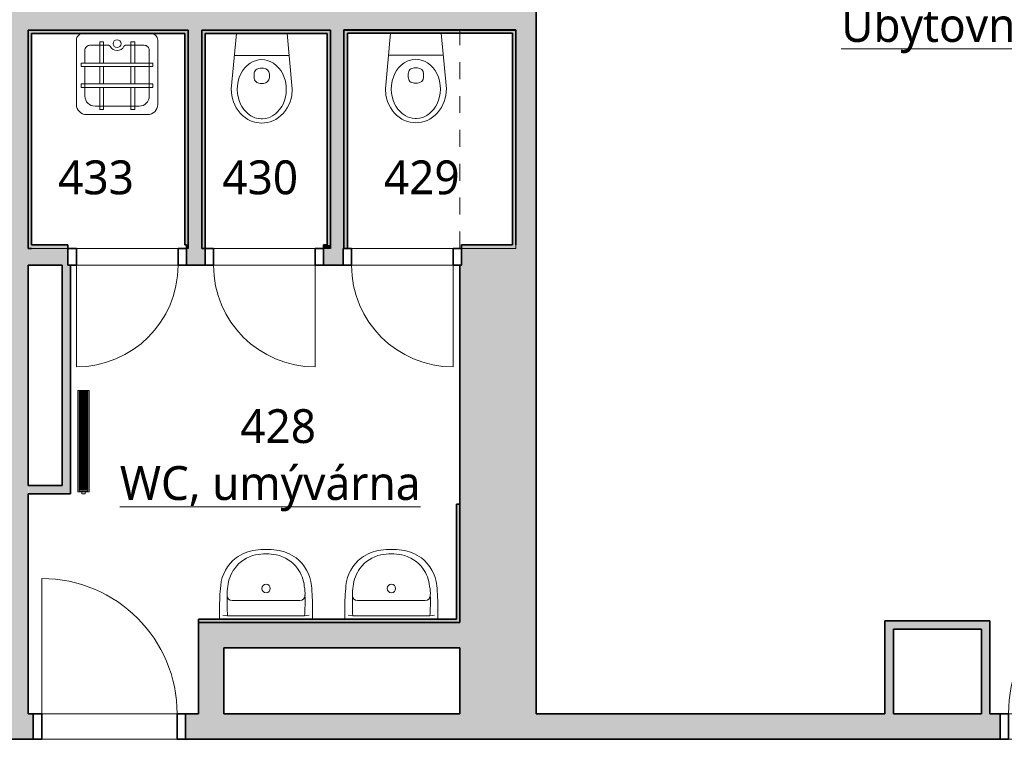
# Model space of a CAD drawing. Header units: metres. Extents: x -0.2 to 46.9, y -0.7 to 14.9.
# Tile 13 of 18: x 26.2 to 32, y 7.7 to 11.9. Entities that reach past the tile are written whole.
import ezdxf

# ---------------------------------------------------------------- set-up
doc = ezdxf.new("R2010")
doc.units = ezdxf.units.M
doc.linetypes.add('AV - Cerch_ 1 tecka 4mm', pattern=[0.006, 0.004, -0.001, 0, -0.001])
doc.layers.add('AV-MISTNOSTI', color=5, linetype='Continuous', lineweight=5, true_color=0x0000ff)
for name, color, linetype, lineweight in [('AV-SRAFY', 7, 'Continuous', 35), ('AV-STAVBA', 7, 'Continuous', 18), ('AV-VYBAVENI', 7, 'Continuous', 18)]:
    doc.layers.add(name, color=color, linetype=linetype, lineweight=lineweight)
doc.styles.add('Trebuchet MS_B', font='trebuc.ttf', dxfattribs={"height": 0.2})

# ---------------------------------------------------------------- blocks, each defined once
blk = doc.blocks.new('DO_1-L_Ocel_ - 600x1970_100-934388-4NP')
at = {"layer": 'AV-STAVBA', "color": 254, "true_color": 0xcccccc}
for p, q in [((0.3, 0.65), (0.3, 0.05)), ((-0.3, 0.05), (0.3, 0.05)), ((-0.3, -0.05), (0.3, -0.05))]:
    blk.add_line(p, q, dxfattribs=at)
at = {"layer": 'AV-STAVBA', "color": 254, "linetype": 'AV - Cerch_ 1 tecka 4mm', "true_color": 0xcccccc}
for p, q in [((-0.35, 0.05), (0.35, 0.05)), ((-0.3, 0.05), (0.3, 0.05)), ((-0.35, -0.05), (0.35, -0.05)), ((-0.3, -0.05), (0.3, -0.05))]:
    blk.add_line(p, q, dxfattribs=at)
at = {"layer": 'AV-STAVBA', "color": 254, "lineweight": 35, "true_color": 0xcccccc}
for p, q in [((-0.3, 0.05), (-0.35, 0.05)), ((-0.35, 0.05), (-0.35, -0.05)), ((-0.3, -0.05), (-0.3, 0.05)), ((0.35, 0.05), (0.3, 0.05)), ((0.3, 0.05), (0.3, -0.05)), ((0.35, -0.05), (0.35, 0.05)), ((-0.35, -0.05), (-0.3, -0.05)), ((0.3, -0.05), (0.35, -0.05))]:
    blk.add_line(p, q, dxfattribs=at)
at = {"layer": 'AV-STAVBA', "color": 254, "true_color": 0xcccccc}
blk.add_arc((0.3, 0.05), 0.6, 90, 180, dxfattribs=at)
blk = doc.blocks.new('DO_1-P_Ocel_ - 600x1970_100-934197-4NP')
at = {"layer": 'AV-STAVBA', "color": 254, "true_color": 0xcccccc}
for p, q in [((-0.3, 0.65), (-0.3, 0.05)), ((-0.3, 0.05), (0.3, 0.05)), ((-0.3, -0.05), (0.3, -0.05))]:
    blk.add_line(p, q, dxfattribs=at)
at = {"layer": 'AV-STAVBA', "color": 254, "linetype": 'AV - Cerch_ 1 tecka 4mm', "true_color": 0xcccccc}
for p, q in [((-0.35, 0.05), (0.35, 0.05)), ((-0.3, 0.05), (0.3, 0.05)), ((-0.35, -0.05), (0.35, -0.05)), ((-0.3, -0.05), (0.3, -0.05))]:
    blk.add_line(p, q, dxfattribs=at)
at = {"layer": 'AV-STAVBA', "color": 254, "lineweight": 35, "true_color": 0xcccccc}
for p, q in [((-0.3, 0.05), (-0.35, 0.05)), ((-0.35, 0.05), (-0.35, -0.05)), ((-0.3, -0.05), (-0.3, 0.05)), ((0.35, 0.05), (0.3, 0.05)), ((0.3, 0.05), (0.3, -0.05)), ((0.35, -0.05), (0.35, 0.05)), ((-0.35, -0.05), (-0.3, -0.05)), ((0.3, -0.05), (0.35, -0.05))]:
    blk.add_line(p, q, dxfattribs=at)
at = {"layer": 'AV-STAVBA', "color": 254, "true_color": 0xcccccc}
blk.add_arc((-0.3, 0.05), 0.6, 0, 90, dxfattribs=at)
blk = doc.blocks.new('DO_1-P_Ocel_ - 800x1970_150-917843-4NP')
at = {"layer": 'AV-STAVBA', "color": 254, "true_color": 0xcccccc}
for p, q in [((-0.4, 0.875), (-0.4, 0.075)), ((-0.4, 0.075), (0.4, 0.075)), ((-0.4, -0.075), (0.4, -0.075))]:
    blk.add_line(p, q, dxfattribs=at)
at = {"layer": 'AV-STAVBA', "color": 254, "linetype": 'AV - Cerch_ 1 tecka 4mm', "true_color": 0xcccccc}
for p, q in [((-0.45, 0.075), (0.45, 0.075)), ((-0.4, 0.075), (0.4, 0.075)), ((-0.45, -0.075), (0.45, -0.075)), ((-0.4, -0.075), (0.4, -0.075))]:
    blk.add_line(p, q, dxfattribs=at)
at = {"layer": 'AV-STAVBA', "color": 254, "lineweight": 35, "true_color": 0xcccccc}
for p, q in [((-0.4, 0.075), (-0.45, 0.075)), ((-0.45, 0.075), (-0.45, -0.075)), ((-0.4, -0.075), (-0.4, 0.075)), ((0.45, 0.075), (0.4, 0.075)), ((0.4, 0.075), (0.4, -0.075)), ((0.45, -0.075), (0.45, 0.075)), ((-0.45, -0.075), (-0.4, -0.075)), ((0.4, -0.075), (0.45, -0.075))]:
    blk.add_line(p, q, dxfattribs=at)
at = {"layer": 'AV-STAVBA', "color": 254, "true_color": 0xcccccc}
blk.add_arc((-0.4, 0.075), 0.8, 0, 90, dxfattribs=at)
blk = doc.blocks.new('GM_Nika_obdélníková - 1290x3100-1426547-4NP')
at = {"layer": 'AV-STAVBA', "color": 254, "linetype": 'AV - Cerch_ 1 tecka 4mm', "true_color": 0xcccccc}
blk.add_line((-0.645, 0.225), (0.645, 0.225), dxfattribs=at)
blk = doc.blocks.new('DO_1-L_Ocel_ - 800x1970_150-925843-4NP')
at = {"layer": 'AV-STAVBA', "color": 254, "true_color": 0xcccccc}
for p, q in [((0.4, 0.875), (0.4, 0.075)), ((-0.4, 0.075), (0.4, 0.075)), ((-0.4, -0.075), (0.4, -0.075))]:
    blk.add_line(p, q, dxfattribs=at)
at = {"layer": 'AV-STAVBA', "color": 254, "linetype": 'AV - Cerch_ 1 tecka 4mm', "true_color": 0xcccccc}
for p, q in [((-0.45, 0.075), (0.45, 0.075)), ((-0.4, 0.075), (0.4, 0.075)), ((-0.45, -0.075), (0.45, -0.075)), ((-0.4, -0.075), (0.4, -0.075))]:
    blk.add_line(p, q, dxfattribs=at)
at = {"layer": 'AV-STAVBA', "color": 254, "lineweight": 35, "true_color": 0xcccccc}
for p, q in [((-0.4, 0.075), (-0.45, 0.075)), ((-0.45, 0.075), (-0.45, -0.075)), ((-0.4, -0.075), (-0.4, 0.075)), ((0.45, 0.075), (0.4, 0.075)), ((0.4, 0.075), (0.4, -0.075)), ((0.45, -0.075), (0.45, 0.075)), ((-0.45, -0.075), (-0.4, -0.075)), ((0.4, -0.075), (0.45, -0.075))]:
    blk.add_line(p, q, dxfattribs=at)
at = {"layer": 'AV-STAVBA', "color": 254, "true_color": 0xcccccc}
blk.add_arc((0.4, 0.075), 0.8, 90, 180, dxfattribs=at)
blk = doc.blocks.new('Koncepční umyvadlo - 550x400-1470811-4NP')
at = {"layer": 'AV-VYBAVENI', "color": 254, "true_color": 0xccccff}
for p, q in [((-0.075, 0.12), (0.125, 0.12)), ((0.125, 0.12), (0.325, 0.12)), ((-0.15, 0.0696), (-0.15, 0.01)), ((0.4, 0.01), (0.4, 0.0696)), ((-0.13, 0.0342), (-0.1027, 0.03)), ((-0.1027, 0.03), (0.3527, 0.03)), ((0.3527, 0.03), (0.38, 0.0342))]:
    blk.add_line(p, q, dxfattribs=at)
blk.add_circle((0.125, 0.191), 0.025, dxfattribs=at)
for centre, radius, start, end in [((0.087, 0.1893), 0.2291, 95.97223, 127.42411), ((0.125, 0.0213), 0.4007, 81.12195, 98.87805), ((0.163, 0.1893), 0.2291, 52.57589, 84.02777), ((0.0863, 0.1873), 0.2303, 126.98722, 174.63967), ((0.1108, 0.183), 0.2128, 102.9464, 143.51515), ((0.125, -0.0054), 0.4007, 81.12195, 98.87805), ((0.1392, 0.183), 0.2128, 36.48485, 77.0536), ((0.1637, 0.1873), 0.2303, 5.36033, 53.01278), ((0.1142, 0.1817), 0.2163, 143.76118, 174.20939), ((0.1358, 0.1817), 0.2163, 5.79061, 36.23882), ((1.3731, 0.0627), 1.5231, 174.49277, 179.73823), ((0.092, 0.1621), 0.1973, 167.88867, 183.52869), ((0.158, 0.1621), 0.1973, 356.47131, 12.11133), ((-1.1231, 0.0627), 1.5231, 0.26177, 5.50723), ((1.2179, 0.1148), 1.3234, 178.47706, 183.67527), ((-0.075, 0.15), 0.03, 180, 270), ((0.325, 0.15), 0.03, 270, 360), ((-0.9659, 0.1148), 1.3213, 356.32077, 1.52691)]:
    blk.add_arc(centre, radius, start, end, dxfattribs=at)
blk = doc.blocks.new('Koncepční Výlevka - 480x480-1479807-4NP')
at = {"layer": 'AV-VYBAVENI', "color": 254, "true_color": 0xccccff}
for p, q in [((-0.055, 0.49), (0.3052, 0.49)), ((-0.115, 0.05), (-0.115, 0.4302)), ((-0.005, 0.44), (0.2552, 0.44)), ((0.0209, 0.4593), (0.0436, 0.4593)), ((0.0209, 0.33), (0.0209, 0.4593)), ((0.0436, 0.4593), (0.0436, 0.33)), ((0.2043, 0.4593), (0.2271, 0.4593)), ((0.2043, 0.33), (0.2043, 0.4593)), ((0.2271, 0.4593), (0.2271, 0.33)), ((0.365, 0.43), (0.365, 0.0502)), ((-0.065, 0.11), (-0.065, 0.3801)), ((0.315, 0.3801), (0.315, 0.2064)), ((-0.0872, 0.33), (0.3365, 0.33)), ((-0.0872, 0.3087), (-0.0872, 0.33)), ((0.3365, 0.3087), (-0.0872, 0.3087)), ((0.0209, 0.2064), (0.0209, 0.3087)), ((0.0436, 0.3087), (0.0436, 0.2064)), ((0.2043, 0.2064), (0.2043, 0.3087)), ((0.2271, 0.3087), (0.2271, 0.2064)), ((0.3365, 0.33), (0.3365, 0.3087)), ((-0.0872, 0.2064), (0.3365, 0.2064)), ((-0.0872, 0.1851), (-0.0872, 0.2064)), ((0.3365, 0.1851), (-0.0872, 0.1851)), ((0.0209, 0.0601), (0.0209, 0.1851)), ((0.0436, 0.1851), (0.0436, 0.0601)), ((0.2043, 0.0601), (0.2043, 0.1851)), ((0.2271, 0.1851), (0.2271, 0.0601)), ((0.315, 0.1851), (0.315, 0.1101)), ((0.3365, 0.2064), (0.3365, 0.1851)), ((-0.035, 0.08), (0.0752, 0.08)), ((0.0436, 0.0601), (0.0209, 0.0601)), ((0.0752, 0.08), (0.0846, 0.0864)), ((0.1654, 0.0864), (0.1748, 0.08)), ((0.1748, 0.08), (0.285, 0.08)), ((0.2271, 0.0601), (0.2043, 0.0601))]:
    blk.add_line(p, q, dxfattribs=at)
blk.add_circle((0.125, 0.0707), 0.0234, dxfattribs=at)
for centre, radius, start, end in [((-0.055, 0.43), 0.06, 90, 179.80888), ((0.305, 0.43), 0.06, 0, 89.814), ((-0.005, 0.38), 0.06, 90, 179.87038), ((0.255, 0.38), 0.06, 0.09691, 89.81457), ((-0.035, 0.11), 0.03, 180, 270.07847), ((0.125, 0.0659), 0.0453, 26.82606, 153.17386), ((0.285, 0.11), 0.03, 270.00002, 0.14738), ((-0.075, 0.05), 0.04, 180, 270), ((0.325, 0.05), 0.04, 270, 0.23407)]:
    blk.add_arc(centre, radius, start, end, dxfattribs=at)
blk = doc.blocks.new('Koncepční WC - WC NADRZ-1470814-4NP')
at = {"layer": 'AV-VYBAVENI', "color": 254, "lineweight": 13, "true_color": 0xcccccc}
for p, q in [((0.0541, 0.526), (0.0377, 0.5177)), ((0.0708, 0.5323), (0.0541, 0.526)), ((0.0876, 0.5367), (0.0708, 0.5323)), ((0.1042, 0.5392), (0.0876, 0.5367)), ((0.1203, 0.54), (0.1042, 0.5392)), ((0.1365, 0.5392), (0.1203, 0.54)), ((0.1531, 0.5367), (0.1365, 0.5392)), ((0.1699, 0.5323), (0.1531, 0.5367)), ((0.1866, 0.526), (0.1699, 0.5323)), ((0.203, 0.5177), (0.1866, 0.526)), ((-0.0194, 0.4661), (-0.0303, 0.4494)), ((-0.007, 0.4814), (-0.0194, 0.4661)), ((0.0069, 0.4953), (-0.007, 0.4814)), ((0.0218, 0.5074), (0.0069, 0.4953)), ((0.0314, 0.4782), (0.0148, 0.4601)), ((0.0377, 0.5177), (0.0218, 0.5074)), ((0.0398, 0.4856), (0.0314, 0.4782)), ((0.0564, 0.4971), (0.0398, 0.4856)), ((0.0707, 0.5044), (0.0564, 0.4971)), ((0.0799, 0.5081), (0.0707, 0.5044)), ((0.0987, 0.513), (0.0799, 0.5081)), ((0.117, 0.515), (0.0987, 0.513)), ((0.1203, 0.515), (0.117, 0.515)), ((0.1237, 0.515), (0.1203, 0.515)), ((0.142, 0.513), (0.1237, 0.515)), ((0.1607, 0.5081), (0.142, 0.513)), ((0.1699, 0.5044), (0.1607, 0.5081)), ((0.1842, 0.4971), (0.1699, 0.5044)), ((0.2008, 0.4856), (0.1842, 0.4971)), ((0.2093, 0.4782), (0.2008, 0.4856)), ((0.2188, 0.5074), (0.203, 0.5177)), ((0.2258, 0.4601), (0.2093, 0.4782)), ((0.2338, 0.4953), (0.2188, 0.5074)), ((0.2476, 0.4814), (0.2338, 0.4953)), ((0.2601, 0.4661), (0.2476, 0.4814)), ((0.271, 0.4494), (0.2601, 0.4661)), ((-0.047, 0.4136), (-0.0527, 0.395)), ((-0.0396, 0.4319), (-0.047, 0.4136)), ((-0.0303, 0.4494), (-0.0396, 0.4319)), ((-0.0051, 0.4278), (-0.0139, 0.4061)), ((0.0018, 0.4409), (-0.0051, 0.4278)), ((0.0148, 0.4601), (0.0018, 0.4409)), ((0.2388, 0.4409), (0.2258, 0.4601)), ((0.2458, 0.4278), (0.2388, 0.4409)), ((0.2546, 0.4061), (0.2458, 0.4278)), ((0.2802, 0.4319), (0.271, 0.4494)), ((0.2877, 0.4136), (0.2802, 0.4319)), ((0.2934, 0.395), (0.2877, 0.4136)), ((-0.0567, 0.3764), (-0.0597, 0.34)), ((-0.0527, 0.395), (-0.0567, 0.3764)), ((-0.0233, 0.3644), (-0.0247, 0.342)), ((-0.0197, 0.3855), (-0.0233, 0.3644)), ((-0.0139, 0.4061), (-0.0197, 0.3855)), ((0.2603, 0.3855), (0.2546, 0.4061)), ((0.2639, 0.3644), (0.2603, 0.3855)), ((0.2653, 0.342), (0.2639, 0.3644)), ((0.2973, 0.3764), (0.2934, 0.395)), ((0.3003, 0.34), (0.2973, 0.3764)), ((-0.0597, 0.34), (-0.0288, 0.01)), ((-0.0247, 0.342), (-0.0237, 0.3197)), ((-0.0237, 0.3197), (-0.019, 0.2916)), ((-0.019, 0.2916), (-0.0125, 0.2698)), ((0.1103, 0.3054), (0.1203, 0.3054)), ((0.1203, 0.3054), (0.1303, 0.3054)), ((0.2532, 0.2698), (0.2597, 0.2916)), ((0.2597, 0.2916), (0.2644, 0.3197)), ((0.2644, 0.3197), (0.2653, 0.342)), ((0.2695, 0.01), (0.3003, 0.34)), ((-0.0125, 0.2698), (-0.0032, 0.2484)), ((-0.0032, 0.2484), (0.0063, 0.2319)), ((0.0753, 0.2508), (0.0753, 0.2704)), ((0.1653, 0.2508), (0.1653, 0.2704)), ((0.2344, 0.2319), (0.2439, 0.2484)), ((0.2439, 0.2484), (0.2532, 0.2698)), ((0.0063, 0.2319), (0.0188, 0.2151)), ((0.0188, 0.2151), (0.0344, 0.199)), ((0.0344, 0.199), (0.0515, 0.1859)), ((0.0515, 0.1859), (0.0699, 0.1759)), ((0.0699, 0.1759), (0.0885, 0.1693)), ((0.1203, 0.2158), (0.1103, 0.2158)), ((0.1303, 0.2158), (0.1203, 0.2158)), ((0.1521, 0.1693), (0.1708, 0.1759)), ((0.1708, 0.1759), (0.1891, 0.1859)), ((0.1891, 0.1859), (0.2063, 0.199)), ((0.2063, 0.199), (0.2219, 0.2151)), ((0.2219, 0.2151), (0.2344, 0.2319)), ((-0.0409, 0.1398), (0.1203, 0.1398)), ((0.0885, 0.1693), (0.102, 0.1664)), ((0.102, 0.1664), (0.1203, 0.165)), ((0.1203, 0.165), (0.1387, 0.1664)), ((0.1203, 0.1398), (0.2816, 0.1398)), ((0.1387, 0.1664), (0.1521, 0.1693))]:
    blk.add_line(p, q, dxfattribs=at)
for centre, start, end in [((0.1103, 0.2704), 90, 180), ((0.1303, 0.2704), 360, 90), ((0.1103, 0.2508), 180, 270), ((0.1303, 0.2508), 270, 0)]:
    blk.add_arc(centre, 0.035, start, end, dxfattribs=at)
blk = doc.blocks.new('D0089 - 1514 - OÚPSŘ_Benešova_rvt-1-4NP')
at = {"layer": 'AV-SRAFY', "lineweight": 5, "true_color": 0xcccccc}
for points in [[(26.1448, 7.8282), (26.2448, 7.8282), (26.2448, 13.9982), (26.1448, 13.9982), (26.1448, 8.2682)], [(28.7948, 7.8282), (29.2448, 7.8282), (29.2448, 13.1682), (28.7948, 13.1682), (28.7948, 11.8682), (29.1248, 11.8682), (29.1248, 10.5782), (28.8048, 10.5782), (28.8048, 10.4782), (28.7948, 10.4782), (28.7948, 8.2182)]]:
    blk.add_hatch(color=254, dxfattribs=at).paths.add_polyline_path(points)
at = {"layer": 'AV-SRAFY', "lineweight": 18, "true_color": 0xcccccc}
for points in [[(28.0298, 11.8682), (28.7948, 11.8682), (28.7948, 11.9882), (26.2448, 11.9882), (26.2448, 11.8682), (27.7462, 11.8682)], [(26.2448, 11.8482), (27.1698, 11.8482), (27.1698, 11.8682), (26.2448, 11.8682)], [(27.1898, 10.5982), (27.1898, 11.8682), (27.1698, 11.8682), (27.1698, 10.5982), (27.1798, 10.5982)], [(27.1898, 10.5782), (27.2698, 10.5782), (27.2698, 11.8682), (27.1898, 11.8682), (27.1898, 11.0959)], [(27.2698, 11.8482), (28.0098, 11.8482), (28.0098, 11.8682), (27.2698, 11.8682)], [(28.0098, 10.5982), (28.0298, 10.5982), (28.0298, 11.8682), (28.0098, 11.8682), (28.0098, 11.0959)], [(28.1048, 10.5782), (28.1098, 10.5782), (28.1098, 11.8682), (28.0298, 11.8682), (28.0298, 10.5782)], [(28.1298, 11.8501), (29.1048, 11.8501), (29.1048, 11.8701), (28.1098, 11.8701), (28.1098, 11.8501)], [(29.1048, 10.5982), (29.1248, 10.5982), (29.1248, 11.8701), (29.1048, 11.8701), (29.1048, 11.0959)], [(26.2648, 10.5782), (26.2648, 11.8482), (26.2448, 11.8482), (26.2448, 10.5782)], [(27.2698, 10.5782), (27.2898, 10.5782), (27.2898, 11.8482), (27.2698, 11.8482), (27.2698, 11.0959)], [(28.1098, 10.5782), (28.1298, 10.5782), (28.1298, 11.8501), (28.1098, 11.8501), (28.1098, 11.0959)], [(27.9898, 10.5782), (28.0298, 10.5782), (28.0298, 10.5982), (27.9898, 10.5982)], [(29.1248, 10.5782), (29.1248, 10.5982), (28.8048, 10.5982), (28.8048, 10.5782)], [(26.4948, 9.1782), (26.4948, 10.4782), (26.4448, 10.4782), (26.4448, 9.1782)], [(26.4948, 9.1282), (26.4948, 9.1782), (26.2448, 9.1782), (26.2449, 9.1282)], [(28.7748, 8.3882), (28.7948, 8.3882), (28.7948, 9.0682), (28.7748, 9.0682)], [(28.7948, 8.3682), (28.7948, 8.3882), (27.2498, 8.3882), (27.2498, 8.3682), (27.7462, 8.3682)], [(31.3048, 8.3282), (31.8748, 8.3282), (31.8748, 8.3782), (31.3048, 8.3782)], [(31.9248, 7.8282), (31.9248, 8.3782), (31.8748, 8.3782), (31.8748, 7.8282)], [(27.3998, 7.8282), (27.3998, 8.3682), (27.2498, 8.3682), (27.2498, 7.8282)], [(27.3998, 8.2182), (28.7948, 8.2182), (28.7948, 8.3682), (27.3998, 8.3682)], [(31.3048, 7.8282), (31.3548, 7.8282), (31.3548, 8.3282), (31.3048, 8.3282)]]:
    blk.add_hatch(color=254, dxfattribs=at).paths.add_polyline_path(points)
h = blk.add_hatch(color=254, dxfattribs=at)
h.paths.add_polyline_path([(26.2648, 10.5782), (26.4798, 10.5782), (26.4798, 10.5982), (26.2648, 10.5982)])
h.paths.add_polyline_path([(27.1898, 10.5782), (27.1898, 10.5982), (27.1798, 10.5982), (27.1798, 10.5782)])
h = blk.add_hatch(color=254, dxfattribs=at)
h.paths.add_polyline_path([(26.4798, 10.4782), (26.4798, 10.5782), (26.2448, 10.5782), (26.2448, 10.4782), (26.4448, 10.4782)])
h.paths.add_polyline_path([(27.9898, 10.4782), (28.1048, 10.4782), (28.1048, 10.5782), (27.9898, 10.5782)])
h.paths.add_polyline_path([(27.2898, 10.4782), (27.2898, 10.5782), (27.1798, 10.5782), (27.1798, 10.4782)])
h = blk.add_hatch(color=254, dxfattribs=at)
h.paths.add_polyline_path([(34.4848, 7.6782), (34.6874, 7.6782), (34.6874, 7.8282), (32.8848, 7.8282), (32.8848, 7.6782), (34.1848, 7.6782)])
h.paths.add_polyline_path([(35.5874, 7.6782), (39.1848, 7.6782), (39.1848, 7.8282), (35.5874, 7.8282)])
h.paths.add_polyline_path([(31.9848, 7.6782), (31.9848, 7.8282), (27.1748, 7.8282), (27.1748, 7.6782), (31.7498, 7.6782)])
h.paths.add_polyline_path([(19.7098, 7.6782), (23.4048, 7.6782), (23.4048, 7.8282), (19.7098, 7.8282)])
h.paths.add_polyline_path([(18.1598, 7.6782), (18.1598, 7.8282), (17.5298, 7.8282), (17.5298, 7.6782), (17.7374, 7.6782)])
h.paths.add_polyline_path([(25.7445, 7.6782), (26.2748, 7.6782), (26.2748, 7.8282), (24.3048, 7.8282), (24.3048, 7.6782)])
at = {"layer": 'AV-STAVBA', "color": 254, "lineweight": 35, "true_color": 0xcccccc}
for p, q in [((29.2448, 7.8282), (29.2448, 13.1682)), ((26.2448, 10.5782), (26.2448, 11.8682)), ((26.2448, 11.8682), (27.1898, 11.8682)), ((27.1698, 11.8682), (26.2448, 11.8682)), ((26.2448, 11.8682), (26.2448, 11.8482)), ((27.1898, 11.8682), (27.1698, 11.8682)), ((27.1898, 11.8682), (27.1898, 10.5782)), ((27.1898, 10.5982), (27.1898, 11.8682)), ((27.2698, 11.8682), (28.0298, 11.8682)), ((27.2698, 10.5782), (27.2698, 11.8682)), ((28.0098, 11.8682), (27.2698, 11.8682)), ((27.2698, 11.8682), (27.2698, 11.8482)), ((28.0298, 11.8682), (28.0098, 11.8682)), ((28.0298, 11.8682), (28.0298, 10.5782)), ((28.0298, 10.5982), (28.0298, 11.8682)), ((29.1048, 11.8701), (28.1098, 11.8701)), ((28.1098, 11.8701), (28.1098, 11.8501)), ((28.1098, 11.8682), (28.7948, 11.8682)), ((28.1098, 10.5782), (28.1098, 11.8682)), ((28.7948, 11.8682), (29.1248, 11.8682)), ((29.1248, 11.8701), (29.1048, 11.8701)), ((29.1248, 10.5982), (29.1248, 11.8701)), ((29.1248, 11.8682), (29.1248, 10.5982)), ((26.2448, 11.8482), (26.2448, 10.5782)), ((26.2648, 11.8482), (27.1698, 11.8482)), ((26.2648, 10.5982), (26.2648, 11.8482)), ((27.1698, 11.8482), (27.1698, 10.5982)), ((27.2698, 11.8482), (27.2698, 10.5782)), ((27.2898, 11.8482), (28.0098, 11.8482)), ((27.2898, 10.5782), (27.2898, 11.8482)), ((28.0098, 11.8482), (28.0098, 10.5982)), ((28.1098, 11.8501), (28.1098, 10.5782)), ((28.1298, 11.8501), (29.1048, 11.8501)), ((28.1298, 10.5782), (28.1298, 11.8501)), ((29.1048, 11.8501), (29.1048, 10.5982)), ((26.4798, 10.5982), (26.2648, 10.5982)), ((26.4798, 10.5782), (26.4798, 10.5982)), ((27.1698, 10.5982), (27.1798, 10.5982)), ((27.1798, 10.5982), (27.1798, 10.5782)), ((27.1898, 10.5782), (27.1898, 10.5982)), ((28.0098, 10.5982), (27.9898, 10.5982)), ((27.9898, 10.5982), (27.9898, 10.5782)), ((28.0298, 10.5782), (28.0298, 10.5982)), ((29.1048, 10.5982), (28.8048, 10.5982)), ((28.8048, 10.5982), (28.8048, 10.5782)), ((26.2648, 10.5782), (26.2448, 10.5782)), ((26.2448, 10.5782), (26.2648, 10.5782)), ((26.4798, 10.4782), (26.4798, 10.5782)), ((27.1798, 10.5782), (27.1798, 10.4782)), ((27.2898, 10.5782), (27.2698, 10.5782)), ((27.2698, 10.5782), (27.2898, 10.5782)), ((27.2898, 10.4782), (27.2898, 10.5782)), ((27.9898, 10.5782), (27.9898, 10.4782)), ((28.1048, 10.4782), (28.1048, 10.5782)), ((28.1048, 10.5782), (28.1098, 10.5782)), ((28.1098, 10.5782), (28.1298, 10.5782)), ((28.8048, 10.4782), (28.8048, 10.5782)), ((26.2448, 9.1782), (26.2448, 10.4782)), ((26.2448, 10.4782), (26.4448, 10.4782)), ((26.4448, 10.4782), (26.4448, 9.1782)), ((26.4948, 10.4782), (26.4798, 10.4782)), ((26.4948, 9.1782), (26.4948, 10.4782)), ((27.1798, 10.4782), (27.2898, 10.4782)), ((27.9898, 10.4782), (28.1048, 10.4782)), ((28.7948, 10.4782), (28.7948, 8.3682)), ((28.7948, 10.4782), (28.8048, 10.4782)), ((26.4448, 9.1782), (26.2448, 9.1782)), ((26.4948, 9.1282), (26.4948, 9.1782)), ((26.2448, 7.8282), (26.2448, 9.1282)), ((26.2448, 9.1282), (26.4948, 9.1282)), ((28.7948, 9.0682), (28.7748, 9.0682)), ((28.7748, 9.0682), (28.7748, 8.3882)), ((28.7948, 8.3882), (28.7948, 9.0682)), ((28.7748, 8.3882), (27.2498, 8.3882)), ((27.2498, 8.3882), (27.2498, 8.3682)), ((28.7948, 8.3682), (28.7948, 8.3882)), ((31.8748, 8.3782), (31.3048, 8.3782)), ((31.3048, 8.3782), (31.3048, 8.3282)), ((31.9248, 8.3782), (31.8748, 8.3782)), ((31.9248, 7.8282), (31.9248, 8.3782)), ((27.3998, 8.3682), (27.2498, 8.3682)), ((27.2498, 8.3682), (27.2498, 7.8282)), ((27.2498, 8.3682), (28.7948, 8.3682)), ((28.7948, 8.3682), (27.3998, 8.3682)), ((31.3048, 8.3282), (31.3048, 7.8282)), ((31.3548, 8.3282), (31.8748, 8.3282)), ((31.3548, 7.8282), (31.3548, 8.3282)), ((31.8748, 8.3282), (31.8748, 7.8282)), ((27.3998, 7.8282), (27.3998, 8.2182)), ((27.3998, 8.2182), (28.7948, 8.2182)), ((28.7948, 8.2182), (28.7948, 7.8282)), ((26.2748, 7.8282), (26.2448, 7.8282)), ((26.2748, 7.6782), (26.2748, 7.8282)), ((27.2498, 7.8282), (27.1748, 7.8282)), ((27.1748, 7.8282), (27.1748, 7.6782)), ((28.7948, 7.8282), (27.3998, 7.8282)), ((31.3048, 7.8282), (29.2448, 7.8282)), ((31.8748, 7.8282), (31.3548, 7.8282)), ((31.9848, 7.8282), (31.9248, 7.8282)), ((31.9848, 7.6782), (31.9848, 7.8282)), ((24.3048, 7.6782), (26.2748, 7.6782)), ((27.1748, 7.6782), (31.9848, 7.6782))]:
    blk.add_line(p, q, dxfattribs=at)
at = {"layer": 'AV-STAVBA', "color": 254, "true_color": 0xcccccc}
for p, q in [((29.1248, 10.5982), (29.1248, 10.5782)), ((29.1248, 10.5782), (29.1248, 10.5982)), ((26.4798, 10.5782), (26.2648, 10.5782)), ((26.2648, 10.5782), (26.4798, 10.5782)), ((26.5298, 10.5782), (27.1298, 10.5782)), ((27.1898, 10.5782), (27.1798, 10.5782)), ((27.1798, 10.5782), (27.1898, 10.5782)), ((27.3398, 10.5782), (27.9398, 10.5782)), ((28.0298, 10.5782), (27.9898, 10.5782)), ((27.9898, 10.5782), (28.0298, 10.5782)), ((28.1548, 10.5782), (28.7548, 10.5782)), ((29.1248, 10.5782), (28.8048, 10.5782)), ((28.8048, 10.5782), (29.1248, 10.5782)), ((27.1298, 10.4782), (26.5298, 10.4782)), ((27.9398, 10.4782), (27.3398, 10.4782)), ((28.7548, 10.4782), (28.1548, 10.4782)), ((26.3248, 7.8282), (27.1248, 7.8282)), ((27.1248, 7.6782), (26.3248, 7.6782))]:
    blk.add_line(p, q, dxfattribs=at)
at = {"layer": 'AV-STAVBA', "color": 254, "lineweight": 18, "true_color": 0xcccccc}
for name, p, rotation in [('GM_Nika_obdélníková - 1290x3100-1426547-4NP', (29.0198, 11.2232), 89.99999999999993), ('DO_1-L_Ocel_ - 600x1970_100-934388-4NP', (26.8298, 10.5282), 180), ('DO_1-P_Ocel_ - 600x1970_100-934197-4NP', (27.6398, 10.5282), 180), ('DO_1-P_Ocel_ - 600x1970_100-934197-4NP', (28.4548, 10.5282), 180)]:
    blk.add_blockref(name, p, dxfattribs=dict(at, rotation=rotation))
for name, p in [('DO_1-P_Ocel_ - 800x1970_150-917843-4NP', (26.7248, 7.7532)), ('DO_1-L_Ocel_ - 800x1970_150-925843-4NP', (32.4348, 7.7532))]:
    blk.add_blockref(name, p, dxfattribs=at)
at = {"layer": 'AV-VYBAVENI', "color": 254, "lineweight": 18, "true_color": 0xcccccc, "rotation": 180}
for name, p in [('Koncepční Výlevka - 480x480-1479807-4NP', (26.8948, 11.8582)), ('Koncepční WC - WC NADRZ-1470814-4NP', (27.7448, 11.8582)), ('Koncepční WC - WC NADRZ-1470814-4NP', (28.6548, 11.8601))]:
    blk.add_blockref(name, p, dxfattribs=at)
at = {"layer": 'AV-VYBAVENI', "color": 254, "lineweight": 18, "true_color": 0xcccccc}
for p in [(27.5248, 8.3782), (28.2648, 8.3782)]:
    blk.add_blockref('Koncepční umyvadlo - 550x400-1470811-4NP', p, dxfattribs=at)
blk = doc.blocks.new('PF_Deskový radiátor_připojení boční - 600_500_66-844616-4NP')
at = {"layer": 'AV-VYBAVENI', "color": 5, "true_color": 0x0000ff}
for p, q in [((-0.3, 0.01), (-0.31, 0.01)), ((-0.31, 0.01), (-0.31, -0.01)), ((-0.31, 0.01), (-0.31, 0.0097)), ((-0.3, 0.01), (-0.31, 0.01)), ((-0.31, 0.01), (-0.31, 0.0097)), ((-0.31, 0.01), (-0.31, 0.0097)), ((0.3, 0.033), (-0.3, 0.033)), ((-0.3, 0.033), (-0.3, -0.033)), ((-0.293, -0.026), (-0.293, 0.026)), ((-0.293, 0.026), (0.293, 0.026)), ((-0.283, 0.026), (-0.286, 0.026)), ((-0.286, 0.026), (-0.286, -0.026)), ((-0.283, -0.026), (-0.283, 0.026)), ((-0.2745, 0.026), (-0.2775, 0.026)), ((-0.2775, 0.026), (-0.2775, -0.026)), ((-0.2745, -0.026), (-0.2745, 0.026)), ((-0.266, 0.026), (-0.269, 0.026)), ((-0.269, 0.026), (-0.269, -0.026)), ((-0.266, -0.026), (-0.266, 0.026)), ((-0.2575, 0.026), (-0.2605, 0.026)), ((-0.2605, 0.026), (-0.2605, -0.026)), ((-0.2575, -0.026), (-0.2575, 0.026)), ((-0.249, 0.026), (-0.252, 0.026)), ((-0.252, 0.026), (-0.252, -0.026)), ((-0.249, -0.026), (-0.249, 0.026)), ((-0.2405, 0.026), (-0.2435, 0.026)), ((-0.2435, 0.026), (-0.2435, -0.026)), ((-0.2405, -0.026), (-0.2405, 0.026)), ((-0.232, 0.026), (-0.235, 0.026)), ((-0.235, 0.026), (-0.235, -0.026)), ((-0.232, -0.026), (-0.232, 0.026)), ((-0.2235, 0.026), (-0.2265, 0.026)), ((-0.2265, 0.026), (-0.2265, -0.026)), ((-0.2235, -0.026), (-0.2235, 0.026)), ((-0.215, 0.026), (-0.218, 0.026)), ((-0.218, 0.026), (-0.218, -0.026)), ((-0.215, -0.026), (-0.215, 0.026)), ((-0.2065, 0.026), (-0.2095, 0.026)), ((-0.2095, 0.026), (-0.2095, -0.026)), ((-0.2065, -0.026), (-0.2065, 0.026)), ((-0.198, 0.026), (-0.201, 0.026)), ((-0.201, 0.026), (-0.201, -0.026)), ((-0.198, -0.026), (-0.198, 0.026)), ((-0.1895, 0.026), (-0.1925, 0.026)), ((-0.1925, 0.026), (-0.1925, -0.026)), ((-0.1895, -0.026), (-0.1895, 0.026)), ((-0.181, 0.026), (-0.184, 0.026)), ((-0.184, 0.026), (-0.184, -0.026)), ((-0.181, -0.026), (-0.181, 0.026)), ((-0.1725, 0.026), (-0.1755, 0.026)), ((-0.1755, 0.026), (-0.1755, -0.026)), ((-0.1725, -0.026), (-0.1725, 0.026)), ((-0.164, 0.026), (-0.167, 0.026)), ((-0.167, 0.026), (-0.167, -0.026)), ((-0.164, -0.026), (-0.164, 0.026)), ((-0.1555, 0.026), (-0.1585, 0.026)), ((-0.1585, 0.026), (-0.1585, -0.026)), ((-0.1555, -0.026), (-0.1555, 0.026)), ((-0.147, 0.026), (-0.15, 0.026)), ((-0.15, 0.026), (-0.15, -0.026)), ((-0.147, -0.026), (-0.147, 0.026)), ((-0.1385, 0.026), (-0.1415, 0.026)), ((-0.1415, 0.026), (-0.1415, -0.026)), ((-0.1385, -0.026), (-0.1385, 0.026)), ((-0.13, 0.026), (-0.133, 0.026)), ((-0.133, 0.026), (-0.133, -0.026)), ((-0.13, -0.026), (-0.13, 0.026)), ((-0.1215, 0.026), (-0.1245, 0.026)), ((-0.1245, 0.026), (-0.1245, -0.026)), ((-0.1215, -0.026), (-0.1215, 0.026)), ((-0.113, 0.026), (-0.116, 0.026)), ((-0.116, 0.026), (-0.116, -0.026)), ((-0.113, -0.026), (-0.113, 0.026)), ((-0.1045, 0.026), (-0.1075, 0.026)), ((-0.1075, 0.026), (-0.1075, -0.026)), ((-0.1045, -0.026), (-0.1045, 0.026)), ((-0.096, 0.026), (-0.099, 0.026)), ((-0.099, 0.026), (-0.099, -0.026)), ((-0.096, -0.026), (-0.096, 0.026)), ((-0.0875, 0.026), (-0.0905, 0.026)), ((-0.0905, 0.026), (-0.0905, -0.026)), ((-0.0875, -0.026), (-0.0875, 0.026)), ((-0.079, 0.026), (-0.082, 0.026)), ((-0.082, 0.026), (-0.082, -0.026)), ((-0.079, -0.026), (-0.079, 0.026)), ((-0.0705, 0.026), (-0.0735, 0.026)), ((-0.0735, 0.026), (-0.0735, -0.026)), ((-0.0705, -0.026), (-0.0705, 0.026)), ((-0.062, 0.026), (-0.065, 0.026)), ((-0.065, 0.026), (-0.065, -0.026)), ((-0.062, -0.026), (-0.062, 0.026)), ((-0.0535, 0.026), (-0.0565, 0.026)), ((-0.0565, 0.026), (-0.0565, -0.026)), ((-0.0535, -0.026), (-0.0535, 0.026)), ((-0.045, 0.026), (-0.048, 0.026)), ((-0.048, 0.026), (-0.048, -0.026)), ((-0.045, -0.026), (-0.045, 0.026)), ((-0.0365, 0.026), (-0.0395, 0.026)), ((-0.0395, 0.026), (-0.0395, -0.026)), ((-0.0365, -0.026), (-0.0365, 0.026)), ((-0.028, 0.026), (-0.031, 0.026)), ((-0.031, 0.026), (-0.031, -0.026)), ((-0.028, -0.026), (-0.028, 0.026)), ((-0.0195, 0.026), (-0.0225, 0.026)), ((-0.0225, 0.026), (-0.0225, -0.026)), ((-0.0195, -0.026), (-0.0195, 0.026)), ((-0.011, 0.026), (-0.014, 0.026)), ((-0.014, 0.026), (-0.014, -0.026)), ((-0.011, -0.026), (-0.011, 0.026)), ((-0.0025, 0.026), (-0.0055, 0.026)), ((-0.0055, 0.026), (-0.0055, -0.026)), ((-0.0025, -0.026), (-0.0025, 0.026)), ((0.006, 0.026), (0.003, 0.026)), ((0.003, 0.026), (0.003, -0.026)), ((0.006, -0.026), (0.006, 0.026)), ((0.0145, 0.026), (0.0115, 0.026)), ((0.0115, 0.026), (0.0115, -0.026)), ((0.0145, -0.026), (0.0145, 0.026)), ((0.023, 0.026), (0.02, 0.026)), ((0.02, 0.026), (0.02, -0.026)), ((0.023, -0.026), (0.023, 0.026)), ((0.0315, 0.026), (0.0285, 0.026)), ((0.0285, 0.026), (0.0285, -0.026)), ((0.0315, -0.026), (0.0315, 0.026)), ((0.04, 0.026), (0.037, 0.026)), ((0.037, 0.026), (0.037, -0.026)), ((0.04, -0.026), (0.04, 0.026)), ((0.0485, 0.026), (0.0455, 0.026)), ((0.0455, 0.026), (0.0455, -0.026)), ((0.0485, -0.026), (0.0485, 0.026)), ((0.057, 0.026), (0.054, 0.026)), ((0.054, 0.026), (0.054, -0.026)), ((0.057, -0.026), (0.057, 0.026)), ((0.0655, 0.026), (0.0625, 0.026)), ((0.0625, 0.026), (0.0625, -0.026)), ((0.0655, -0.026), (0.0655, 0.026)), ((0.074, 0.026), (0.071, 0.026)), ((0.071, 0.026), (0.071, -0.026)), ((0.074, -0.026), (0.074, 0.026)), ((0.0825, 0.026), (0.0795, 0.026)), ((0.0795, 0.026), (0.0795, -0.026)), ((0.0825, -0.026), (0.0825, 0.026)), ((0.091, 0.026), (0.088, 0.026)), ((0.088, 0.026), (0.088, -0.026)), ((0.091, -0.026), (0.091, 0.026)), ((0.0995, 0.026), (0.0965, 0.026)), ((0.0965, 0.026), (0.0965, -0.026)), ((0.0995, -0.026), (0.0995, 0.026)), ((0.108, 0.026), (0.105, 0.026)), ((0.105, 0.026), (0.105, -0.026)), ((0.108, -0.026), (0.108, 0.026)), ((0.1165, 0.026), (0.1135, 0.026)), ((0.1135, 0.026), (0.1135, -0.026)), ((0.1165, -0.026), (0.1165, 0.026)), ((0.125, 0.026), (0.122, 0.026)), ((0.122, 0.026), (0.122, -0.026)), ((0.125, -0.026), (0.125, 0.026)), ((0.1335, 0.026), (0.1305, 0.026)), ((0.1305, 0.026), (0.1305, -0.026)), ((0.1335, -0.026), (0.1335, 0.026)), ((0.142, 0.026), (0.139, 0.026)), ((0.139, 0.026), (0.139, -0.026)), ((0.142, -0.026), (0.142, 0.026)), ((0.1505, 0.026), (0.1475, 0.026)), ((0.1475, 0.026), (0.1475, -0.026)), ((0.1505, -0.026), (0.1505, 0.026)), ((0.159, 0.026), (0.156, 0.026)), ((0.156, 0.026), (0.156, -0.026)), ((0.159, -0.026), (0.159, 0.026)), ((0.1675, 0.026), (0.1645, 0.026)), ((0.1645, 0.026), (0.1645, -0.026)), ((0.1675, -0.026), (0.1675, 0.026)), ((0.176, 0.026), (0.173, 0.026)), ((0.173, 0.026), (0.173, -0.026)), ((0.176, -0.026), (0.176, 0.026)), ((0.1845, 0.026), (0.1815, 0.026)), ((0.1815, 0.026), (0.1815, -0.026)), ((0.1845, -0.026), (0.1845, 0.026)), ((0.193, 0.026), (0.19, 0.026)), ((0.19, 0.026), (0.19, -0.026)), ((0.193, -0.026), (0.193, 0.026)), ((0.2015, 0.026), (0.1985, 0.026)), ((0.1985, 0.026), (0.1985, -0.026)), ((0.2015, -0.026), (0.2015, 0.026)), ((0.21, 0.026), (0.207, 0.026)), ((0.207, 0.026), (0.207, -0.026)), ((0.21, -0.026), (0.21, 0.026)), ((0.2185, 0.026), (0.2155, 0.026)), ((0.2155, 0.026), (0.2155, -0.026)), ((0.2185, -0.026), (0.2185, 0.026)), ((0.227, 0.026), (0.224, 0.026)), ((0.224, 0.026), (0.224, -0.026)), ((0.227, -0.026), (0.227, 0.026)), ((0.2355, 0.026), (0.2325, 0.026)), ((0.2325, 0.026), (0.2325, -0.026)), ((0.2355, -0.026), (0.2355, 0.026)), ((0.244, 0.026), (0.241, 0.026)), ((0.241, 0.026), (0.241, -0.026)), ((0.244, -0.026), (0.244, 0.026)), ((0.2525, 0.026), (0.2495, 0.026)), ((0.2495, 0.026), (0.2495, -0.026)), ((0.2525, -0.026), (0.2525, 0.026)), ((0.261, 0.026), (0.258, 0.026)), ((0.258, 0.026), (0.258, -0.026)), ((0.261, -0.026), (0.261, 0.026)), ((0.2695, 0.026), (0.2665, 0.026)), ((0.2665, 0.026), (0.2665, -0.026)), ((0.2695, -0.026), (0.2695, 0.026)), ((0.278, 0.026), (0.275, 0.026)), ((0.275, 0.026), (0.275, -0.026)), ((0.278, -0.026), (0.278, 0.026)), ((0.2865, 0.026), (0.2835, 0.026)), ((0.2835, 0.026), (0.2835, -0.026)), ((0.2865, -0.026), (0.2865, 0.026)), ((0.295, 0.026), (0.292, 0.026)), ((0.292, 0.026), (0.292, -0.026)), ((0.293, 0.026), (0.293, -0.026)), ((0.295, -0.026), (0.295, 0.026)), ((0.3, -0.033), (0.3, 0.033)), ((-0.31, -0.0097), (-0.31, -0.01)), ((-0.31, -0.0097), (-0.31, -0.01)), ((-0.31, -0.0097), (-0.31, -0.01)), ((-0.31, -0.01), (-0.3, -0.01)), ((-0.31, -0.01), (-0.3, -0.01)), ((-0.3, -0.033), (0.3, -0.033)), ((0.293, -0.026), (-0.293, -0.026)), ((-0.286, -0.026), (-0.283, -0.026)), ((-0.2775, -0.026), (-0.2745, -0.026)), ((-0.269, -0.026), (-0.266, -0.026)), ((-0.2605, -0.026), (-0.2575, -0.026)), ((-0.252, -0.026), (-0.249, -0.026)), ((-0.2435, -0.026), (-0.2405, -0.026)), ((-0.235, -0.026), (-0.232, -0.026)), ((-0.2265, -0.026), (-0.2235, -0.026)), ((-0.218, -0.026), (-0.215, -0.026)), ((-0.2095, -0.026), (-0.2065, -0.026)), ((-0.201, -0.026), (-0.198, -0.026)), ((-0.1925, -0.026), (-0.1895, -0.026)), ((-0.184, -0.026), (-0.181, -0.026)), ((-0.1755, -0.026), (-0.1725, -0.026)), ((-0.167, -0.026), (-0.164, -0.026)), ((-0.1585, -0.026), (-0.1555, -0.026)), ((-0.15, -0.026), (-0.147, -0.026)), ((-0.1415, -0.026), (-0.1385, -0.026)), ((-0.133, -0.026), (-0.13, -0.026)), ((-0.1245, -0.026), (-0.1215, -0.026)), ((-0.116, -0.026), (-0.113, -0.026)), ((-0.1075, -0.026), (-0.1045, -0.026)), ((-0.099, -0.026), (-0.096, -0.026)), ((-0.0905, -0.026), (-0.0875, -0.026)), ((-0.082, -0.026), (-0.079, -0.026)), ((-0.0735, -0.026), (-0.0705, -0.026)), ((-0.065, -0.026), (-0.062, -0.026)), ((-0.0565, -0.026), (-0.0535, -0.026)), ((-0.048, -0.026), (-0.045, -0.026)), ((-0.0395, -0.026), (-0.0365, -0.026)), ((-0.031, -0.026), (-0.028, -0.026)), ((-0.0225, -0.026), (-0.0195, -0.026)), ((-0.014, -0.026), (-0.011, -0.026)), ((-0.0055, -0.026), (-0.0025, -0.026)), ((0.003, -0.026), (0.006, -0.026)), ((0.0115, -0.026), (0.0145, -0.026)), ((0.02, -0.026), (0.023, -0.026)), ((0.0285, -0.026), (0.0315, -0.026)), ((0.037, -0.026), (0.04, -0.026)), ((0.0455, -0.026), (0.0485, -0.026)), ((0.054, -0.026), (0.057, -0.026)), ((0.0625, -0.026), (0.0655, -0.026)), ((0.071, -0.026), (0.074, -0.026)), ((0.0795, -0.026), (0.0825, -0.026)), ((0.088, -0.026), (0.091, -0.026)), ((0.0965, -0.026), (0.0995, -0.026)), ((0.105, -0.026), (0.108, -0.026)), ((0.1135, -0.026), (0.1165, -0.026)), ((0.122, -0.026), (0.125, -0.026)), ((0.1305, -0.026), (0.1335, -0.026)), ((0.139, -0.026), (0.142, -0.026)), ((0.1475, -0.026), (0.1505, -0.026)), ((0.156, -0.026), (0.159, -0.026)), ((0.1645, -0.026), (0.1675, -0.026)), ((0.173, -0.026), (0.176, -0.026)), ((0.1815, -0.026), (0.1845, -0.026)), ((0.19, -0.026), (0.193, -0.026)), ((0.1985, -0.026), (0.2015, -0.026)), ((0.207, -0.026), (0.21, -0.026)), ((0.2155, -0.026), (0.2185, -0.026)), ((0.224, -0.026), (0.227, -0.026)), ((0.2325, -0.026), (0.2355, -0.026)), ((0.241, -0.026), (0.244, -0.026)), ((0.2495, -0.026), (0.2525, -0.026)), ((0.258, -0.026), (0.261, -0.026)), ((0.2665, -0.026), (0.2695, -0.026)), ((0.275, -0.026), (0.278, -0.026)), ((0.2835, -0.026), (0.2865, -0.026)), ((0.292, -0.026), (0.295, -0.026))]:
    blk.add_line(p, q, dxfattribs=at)

msp = doc.modelspace()

# ---------------------------------------------------------------- block references
at = {"lineweight": 5}
msp.add_blockref('D0089 - 1514 - OÚPSŘ_Benešova_rvt-1-4NP', (0, 0), dxfattribs=at)
at = {"layer": 'AV-VYBAVENI', "color": 5, "true_color": 0x0000ff, "rotation": 89.9999999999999}
msp.add_blockref('PF_Deskový radiátor_připojení boční - 600_500_66-844616-4NP', (26.5717, 9.4392), dxfattribs=at)

# ---------------------------------------------------------------- texts
at = {"layer": 'AV-MISTNOSTI', "char_height": 0.2, "attachment_point": 1, "style": 'Trebuchet MS_B'}
for s, insert, width in [('\\LUbytovna', (31.0465, 11.9979), 1.515189), ('433', (26.4223, 11.0979), 0.601266), ('430', (27.3918, 11.0979), 0.601266), ('429', (28.3458, 11.0979), 0.601266), ('428', (27.4978, 9.6282), 0.601266), ('\\LWC, umývárna', (26.7868, 9.292), 2.324894)]:
    msp.add_mtext(s, dxfattribs=dict(at, insert=insert, width=width))

doc.saveas('drawing.dxf')
